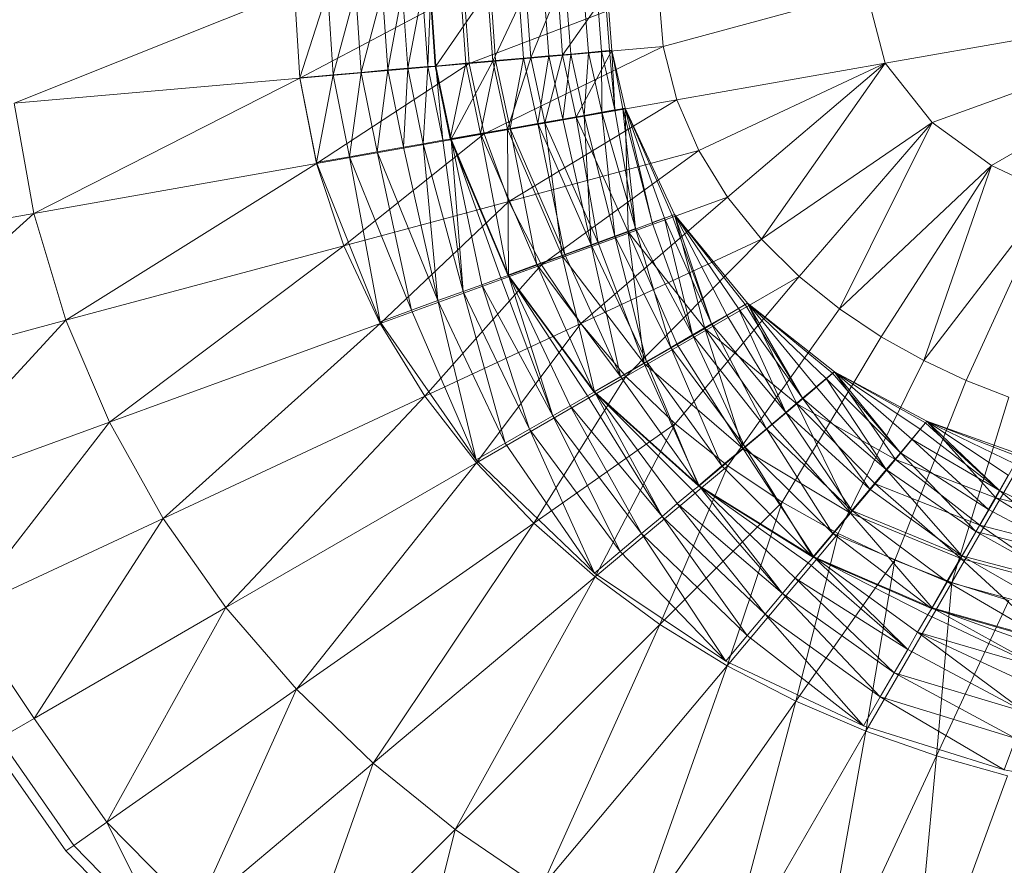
# Model space of a CAD drawing. Header units: metres. Extents: x 397.7 to 427.5, y 12.7 to 28.4.
# Tile 72 of 76: x 406.748 to 406.869, y 27.117 to 27.22. Entities that reach past the tile are written whole.
import ezdxf

# ---------------------------------------------------------------- set-up
doc = ezdxf.new("R2010")
doc.units = ezdxf.units.M
doc.layers.add('A-DETL-____-MBND', color=7, linetype='Continuous', lineweight=18)

# ---------------------------------------------------------------- blocks, each defined once
blk = doc.blocks.new('Family - Inodor P3-156660-06_TEL_P3')
at = {"layer": 'A-DETL-____-MBND', "color": 253, "true_color": 0xaaaaaa}
for p, q in [((0.09445, 0.19991), (0.06022, 0.18624)), ((0.09514, 0.1893), (0.09445, 0.19991)), ((0.09514, 0.18936), (0.09445, 0.19991)), ((0.09854, 0.19992), (0.09514, 0.18936)), ((0.09854, 0.19992), (0.09514, 0.18936)), ((0.1152, 0.19991), (0.09514, 0.1893)), ((0.09854, 0.19992), (0.09922, 0.18971)), ((0.09854, 0.19992), (0.09922, 0.18971)), ((0.10196, 0.19992), (0.09922, 0.18971)), ((0.10196, 0.19992), (0.09922, 0.18971)), ((0.10196, 0.19992), (0.10263, 0.19001)), ((0.10196, 0.19992), (0.10263, 0.19001)), ((0.10524, 0.19992), (0.10263, 0.19001)), ((0.10524, 0.19992), (0.10263, 0.19001)), ((0.10524, 0.19992), (0.10589, 0.1903)), ((0.10524, 0.19992), (0.10589, 0.1903)), ((0.10768, 0.19992), (0.10589, 0.1903)), ((0.10768, 0.19992), (0.10589, 0.1903)), ((0.10768, 0.19992), (0.10832, 0.19051)), ((0.10768, 0.19992), (0.10832, 0.19051)), ((0.11013, 0.19992), (0.10832, 0.19051)), ((0.11013, 0.19992), (0.10832, 0.19051)), ((0.11077, 0.19072), (0.11013, 0.19992)), ((0.11013, 0.19992), (0.11077, 0.19072)), ((0.11113, 0.19997), (0.11077, 0.19072)), ((0.11113, 0.19997), (0.11077, 0.19072)), ((0.11104, 0.19992), (0.11167, 0.19078)), ((0.11176, 0.19076), (0.11113, 0.19997)), ((0.11113, 0.19997), (0.11176, 0.19076)), ((0.11811, 0.19997), (0.11176, 0.19076)), ((0.11811, 0.19997), (0.11176, 0.19076)), ((0.11481, 0.19992), (0.11543, 0.19114)), ((0.11481, 0.19992), (0.11543, 0.19114)), ((0.11583, 0.19111), (0.1152, 0.19991)), ((0.13897, 0.19991), (0.11583, 0.19111)), ((0.11811, 0.19997), (0.11872, 0.19136)), ((0.11811, 0.19997), (0.11872, 0.19136)), ((0.11846, 0.19992), (0.11907, 0.19145)), ((0.11846, 0.19992), (0.11907, 0.19145)), ((0.12278, 0.19997), (0.11872, 0.19136)), ((0.12278, 0.19997), (0.11872, 0.19136)), ((0.1219, 0.19992), (0.12249, 0.19175)), ((0.1219, 0.19992), (0.12249, 0.19175)), ((0.12337, 0.19177), (0.12278, 0.19997)), ((0.12278, 0.19997), (0.12337, 0.19177)), ((0.12668, 0.19997), (0.12337, 0.19177)), ((0.12668, 0.19997), (0.12337, 0.19177)), ((0.125, 0.19991), (0.12558, 0.19201)), ((0.125, 0.19991), (0.12558, 0.19201)), ((0.12668, 0.19997), (0.12725, 0.19211)), ((0.12668, 0.19997), (0.12725, 0.19211)), ((0.12668, 0.19997), (0.12725, 0.19211)), ((0.13274, 0.19992), (0.12725, 0.19211)), ((0.13274, 0.19992), (0.12725, 0.19211)), ((0.12767, 0.19992), (0.12825, 0.19225)), ((0.12767, 0.19992), (0.12825, 0.19225)), ((0.12985, 0.19992), (0.13041, 0.19244)), ((0.12985, 0.19992), (0.13041, 0.19244)), ((0.13145, 0.19991), (0.132, 0.19258)), ((0.13145, 0.19991), (0.132, 0.19258)), ((0.13243, 0.19991), (0.13298, 0.19267)), ((0.13243, 0.19991), (0.13298, 0.19267)), ((0.13329, 0.1927), (0.13274, 0.19992)), ((0.13274, 0.19992), (0.13329, 0.1927)), ((0.13274, 0.19991), (0.13329, 0.1927)), ((0.13274, 0.19991), (0.13329, 0.1927)), ((0.13955, 0.19318), (0.13897, 0.19991)), ((0.16439, 0.19991), (0.13955, 0.19318)), ((0.16667, 0.19112), (0.16439, 0.19991)), ((0.21652, 0.19991), (0.16667, 0.19112)), ((0.21652, 0.19991), (0.17244, 0.18387)), ((0.21652, 0.19991), (0.17968, 0.17865)), ((0.13955, 0.19318), (0.11583, 0.19111)), ((0.13955, 0.19318), (0.11768, 0.18249)), ((0.13329, 0.1927), (0.12725, 0.19211)), ((0.13329, 0.1927), (0.12725, 0.19211)), ((0.13329, 0.1927), (0.12893, 0.18453)), ((0.13329, 0.1927), (0.12893, 0.18453)), ((0.132, 0.19258), (0.13298, 0.19267)), ((0.13298, 0.19267), (0.132, 0.19258)), ((0.13298, 0.19267), (0.13329, 0.1927)), ((0.13329, 0.1927), (0.13298, 0.19267)), ((0.13362, 0.18542), (0.13298, 0.19267)), ((0.13298, 0.19267), (0.13362, 0.18542)), ((0.13489, 0.18564), (0.13329, 0.1927)), ((0.13329, 0.1927), (0.13489, 0.18564)), ((0.13489, 0.18564), (0.13329, 0.1927)), ((0.13329, 0.1927), (0.13362, 0.18542)), ((0.13329, 0.1927), (0.13489, 0.18564)), ((0.13329, 0.1927), (0.1346, 0.18557)), ((0.13329, 0.1927), (0.1346, 0.18557)), ((0.13329, 0.1927), (0.13362, 0.18542)), ((0.14123, 0.18664), (0.13955, 0.19318)), ((0.11543, 0.19114), (0.11907, 0.19145)), ((0.11907, 0.19145), (0.11543, 0.19114)), ((0.11907, 0.19145), (0.11723, 0.18253)), ((0.11907, 0.19145), (0.11723, 0.18253)), ((0.12337, 0.19177), (0.11872, 0.19136)), ((0.12337, 0.19177), (0.11872, 0.19136)), ((0.11907, 0.19145), (0.12249, 0.19175)), ((0.12249, 0.19175), (0.11907, 0.19145)), ((0.12084, 0.18317), (0.11907, 0.19145)), ((0.11907, 0.19145), (0.12084, 0.18317)), ((0.12337, 0.19177), (0.1205, 0.18305)), ((0.12337, 0.19177), (0.1205, 0.18305)), ((0.12249, 0.19175), (0.12084, 0.18317)), ((0.12249, 0.19175), (0.12084, 0.18317)), ((0.12249, 0.19175), (0.12558, 0.19201)), ((0.12558, 0.19201), (0.12249, 0.19175)), ((0.12421, 0.18376), (0.12249, 0.19175)), ((0.12249, 0.19175), (0.12421, 0.18376)), ((0.12725, 0.19211), (0.12337, 0.19177)), ((0.12725, 0.19211), (0.12337, 0.19177)), ((0.1251, 0.18386), (0.12337, 0.19177)), ((0.12337, 0.19177), (0.1251, 0.18386)), ((0.12558, 0.19201), (0.12421, 0.18376)), ((0.12558, 0.19201), (0.12421, 0.18376)), ((0.12725, 0.19211), (0.1251, 0.18386)), ((0.12725, 0.19211), (0.1251, 0.18386)), ((0.12558, 0.19201), (0.12825, 0.19225)), ((0.12825, 0.19225), (0.12558, 0.19201)), ((0.12727, 0.1843), (0.12558, 0.19201)), ((0.12558, 0.19201), (0.12727, 0.1843)), ((0.12893, 0.18453), (0.12725, 0.19211)), ((0.12725, 0.19211), (0.12893, 0.18453)), ((0.12725, 0.19211), (0.12893, 0.18453)), ((0.12825, 0.19225), (0.12727, 0.1843)), ((0.12825, 0.19225), (0.12727, 0.1843)), ((0.12825, 0.19225), (0.13041, 0.19244)), ((0.13041, 0.19244), (0.12825, 0.19225)), ((0.12991, 0.18476), (0.12825, 0.19225)), ((0.12825, 0.19225), (0.12991, 0.18476)), ((0.13041, 0.19244), (0.12991, 0.18476)), ((0.13041, 0.19244), (0.12991, 0.18476)), ((0.13041, 0.19244), (0.132, 0.19258)), ((0.132, 0.19258), (0.13041, 0.19244)), ((0.13204, 0.18514), (0.13041, 0.19244)), ((0.13041, 0.19244), (0.13204, 0.18514)), ((0.13362, 0.18542), (0.132, 0.19258)), ((0.132, 0.19258), (0.13204, 0.18514)), ((0.132, 0.19258), (0.13362, 0.18542)), ((0.132, 0.19258), (0.13204, 0.18514)), ((0.11583, 0.19111), (0.09514, 0.1893)), ((0.11583, 0.19111), (0.09718, 0.17887)), ((0.10589, 0.1903), (0.10263, 0.19001)), ((0.10589, 0.1903), (0.10263, 0.19001)), ((0.10589, 0.1903), (0.10458, 0.1803)), ((0.10589, 0.1903), (0.10458, 0.1803)), ((0.10832, 0.19051), (0.10589, 0.1903)), ((0.10832, 0.19051), (0.10589, 0.1903)), ((0.10781, 0.18087), (0.10589, 0.1903)), ((0.10589, 0.1903), (0.10781, 0.18087)), ((0.10832, 0.19051), (0.10781, 0.18087)), ((0.10832, 0.19051), (0.10781, 0.18087)), ((0.11077, 0.19072), (0.10832, 0.19051)), ((0.11077, 0.19072), (0.10832, 0.19051)), ((0.11021, 0.18129), (0.10832, 0.19051)), ((0.10832, 0.19051), (0.11021, 0.18129)), ((0.11077, 0.19072), (0.11021, 0.18129)), ((0.11077, 0.19072), (0.11021, 0.18129)), ((0.11176, 0.19076), (0.11077, 0.19072)), ((0.11176, 0.19076), (0.11077, 0.19072)), ((0.11263, 0.18171), (0.11077, 0.19072)), ((0.11077, 0.19072), (0.11263, 0.18171)), ((0.11167, 0.19078), (0.11543, 0.19114)), ((0.11543, 0.19114), (0.11167, 0.19078)), ((0.11352, 0.18188), (0.11167, 0.19078)), ((0.11872, 0.19136), (0.11176, 0.19076)), ((0.11872, 0.19136), (0.11176, 0.19076)), ((0.11362, 0.18184), (0.11176, 0.19076)), ((0.11176, 0.19076), (0.11263, 0.18171)), ((0.11176, 0.19076), (0.11362, 0.18184)), ((0.11176, 0.19076), (0.11263, 0.18171)), ((0.11543, 0.19114), (0.11352, 0.18188)), ((0.11543, 0.19114), (0.11352, 0.18188)), ((0.11872, 0.19136), (0.11362, 0.18184)), ((0.11872, 0.19136), (0.11362, 0.18184)), ((0.11723, 0.18253), (0.11543, 0.19114)), ((0.11543, 0.19114), (0.11723, 0.18253)), ((0.11768, 0.18249), (0.11583, 0.19111)), ((0.1205, 0.18305), (0.11872, 0.19136)), ((0.11872, 0.19136), (0.1205, 0.18305)), ((0.16667, 0.19112), (0.14123, 0.18664)), ((0.16667, 0.19112), (0.1439, 0.18046)), ((0.16667, 0.19112), (0.1474, 0.17476)), ((0.15155, 0.16962), (0.16667, 0.19112)), ((0.17244, 0.18387), (0.16667, 0.19112)), ((0.09514, 0.1893), (0.06022, 0.18624)), ((0.09514, 0.1893), (0.06262, 0.17278)), ((0.09922, 0.18971), (0.09514, 0.18936)), ((0.09922, 0.18971), (0.09514, 0.18936)), ((0.09718, 0.179), (0.09514, 0.18936)), ((0.09718, 0.17887), (0.09514, 0.1893)), ((0.09922, 0.18971), (0.09718, 0.179)), ((0.09922, 0.18971), (0.09718, 0.179)), ((0.10263, 0.19001), (0.09922, 0.18971)), ((0.10263, 0.19001), (0.09922, 0.18971)), ((0.10122, 0.1797), (0.09922, 0.18971)), ((0.09922, 0.18971), (0.10122, 0.1797)), ((0.10263, 0.19001), (0.10122, 0.1797)), ((0.10263, 0.19001), (0.10122, 0.1797)), ((0.10458, 0.1803), (0.10263, 0.19001)), ((0.10263, 0.19001), (0.10458, 0.1803)), ((0.14123, 0.18664), (0.11768, 0.18249)), ((0.14123, 0.18664), (0.12067, 0.17423)), ((0.1439, 0.18046), (0.14123, 0.18664)), ((0.06262, 0.17278), (0.06022, 0.18624)), ((0.13489, 0.18564), (0.12893, 0.18453)), ((0.13489, 0.18564), (0.12893, 0.18453)), ((0.13362, 0.18542), (0.13204, 0.18514)), ((0.13362, 0.18542), (0.13204, 0.18514)), ((0.1346, 0.18557), (0.13362, 0.18542)), ((0.1346, 0.18557), (0.13362, 0.18542)), ((0.13617, 0.17092), (0.13362, 0.18542)), ((0.13362, 0.18542), (0.13617, 0.17092)), ((0.13489, 0.18564), (0.1346, 0.18557)), ((0.13489, 0.18564), (0.1346, 0.18557)), ((0.13822, 0.17166), (0.1346, 0.18557)), ((0.1346, 0.18557), (0.13617, 0.17092)), ((0.1346, 0.18557), (0.13822, 0.17166)), ((0.1346, 0.18557), (0.13617, 0.17092)), ((0.14094, 0.17265), (0.13489, 0.18564)), ((0.13489, 0.18564), (0.13526, 0.17052)), ((0.13489, 0.18564), (0.14094, 0.17265)), ((0.13489, 0.18564), (0.13526, 0.17052)), ((0.14094, 0.17265), (0.13489, 0.18564)), ((0.13489, 0.18564), (0.13822, 0.17166)), ((0.13489, 0.18564), (0.14094, 0.17265)), ((0.13489, 0.18564), (0.14064, 0.17254)), ((0.13489, 0.18564), (0.14064, 0.17254)), ((0.13489, 0.18564), (0.13972, 0.17221)), ((0.13489, 0.18564), (0.13972, 0.17221)), ((0.13489, 0.18564), (0.13822, 0.17166)), ((0.12727, 0.1843), (0.12421, 0.18376)), ((0.12727, 0.1843), (0.12421, 0.18376)), ((0.12893, 0.18453), (0.1251, 0.18386)), ((0.12893, 0.18453), (0.1251, 0.18386)), ((0.12991, 0.18476), (0.12727, 0.1843)), ((0.12991, 0.18476), (0.12727, 0.1843)), ((0.13075, 0.16894), (0.12727, 0.1843)), ((0.12727, 0.1843), (0.13075, 0.16894)), ((0.13526, 0.17052), (0.12893, 0.18453)), ((0.12893, 0.18453), (0.13526, 0.17052)), ((0.12893, 0.18453), (0.1316, 0.16919)), ((0.12893, 0.18453), (0.13526, 0.17052)), ((0.12893, 0.18453), (0.1316, 0.16919)), ((0.13204, 0.18514), (0.12991, 0.18476)), ((0.13204, 0.18514), (0.12991, 0.18476)), ((0.13366, 0.17), (0.12991, 0.18476)), ((0.12991, 0.18476), (0.13075, 0.16894)), ((0.12991, 0.18476), (0.13366, 0.17)), ((0.12991, 0.18476), (0.13075, 0.16894)), ((0.13617, 0.17092), (0.13204, 0.18514)), ((0.13204, 0.18514), (0.13366, 0.17)), ((0.13204, 0.18514), (0.13617, 0.17092)), ((0.13204, 0.18514), (0.13366, 0.17)), ((0.1205, 0.18305), (0.11362, 0.18184)), ((0.1205, 0.18305), (0.11362, 0.18184)), ((0.12084, 0.18317), (0.11723, 0.18253)), ((0.12084, 0.18317), (0.11723, 0.18253)), ((0.1251, 0.18386), (0.1205, 0.18305)), ((0.1251, 0.18386), (0.1205, 0.18305)), ((0.12721, 0.16759), (0.1205, 0.18305)), ((0.1205, 0.18305), (0.12065, 0.1652)), ((0.1205, 0.18305), (0.12721, 0.16759)), ((0.1205, 0.18305), (0.12065, 0.1652)), ((0.12421, 0.18376), (0.12084, 0.18317)), ((0.12421, 0.18376), (0.12084, 0.18317)), ((0.12752, 0.16777), (0.12084, 0.18317)), ((0.12084, 0.18317), (0.12409, 0.16652)), ((0.12084, 0.18317), (0.12752, 0.16777)), ((0.12084, 0.18317), (0.12409, 0.16652)), ((0.13075, 0.16894), (0.12421, 0.18376)), ((0.12421, 0.18376), (0.12752, 0.16777)), ((0.12421, 0.18376), (0.13075, 0.16894)), ((0.12421, 0.18376), (0.12752, 0.16777)), ((0.1316, 0.16919), (0.1251, 0.18386)), ((0.1251, 0.18386), (0.12721, 0.16759)), ((0.1251, 0.18386), (0.1316, 0.16919)), ((0.1251, 0.18386), (0.12721, 0.16759)), ((0.17244, 0.18387), (0.15155, 0.16962)), ((0.17244, 0.18387), (0.15617, 0.16507)), ((0.1611, 0.16111), (0.17244, 0.18387)), ((0.17968, 0.17865), (0.17244, 0.18387)), ((0.11768, 0.18249), (0.09718, 0.17887)), ((0.11768, 0.18249), (0.1005, 0.16883)), ((0.11362, 0.18184), (0.11263, 0.18171)), ((0.11362, 0.18184), (0.11263, 0.18171)), ((0.11723, 0.18253), (0.11352, 0.18188)), ((0.11723, 0.18253), (0.11352, 0.18188)), ((0.12054, 0.16523), (0.11352, 0.18188)), ((0.12065, 0.1652), (0.11362, 0.18184)), ((0.11362, 0.18184), (0.1151, 0.16324)), ((0.11362, 0.18184), (0.12065, 0.1652)), ((0.11362, 0.18184), (0.11969, 0.16491)), ((0.11362, 0.18184), (0.11969, 0.16491)), ((0.11362, 0.18184), (0.11739, 0.16407)), ((0.11362, 0.18184), (0.11739, 0.16407)), ((0.11362, 0.18184), (0.1151, 0.16324)), ((0.12409, 0.16652), (0.11723, 0.18253)), ((0.11723, 0.18253), (0.12054, 0.16523)), ((0.11723, 0.18253), (0.12409, 0.16652)), ((0.11723, 0.18253), (0.12054, 0.16523)), ((0.12067, 0.17423), (0.11768, 0.18249)), ((0.10781, 0.18087), (0.10458, 0.1803)), ((0.10781, 0.18087), (0.10458, 0.1803)), ((0.11021, 0.18129), (0.10781, 0.18087)), ((0.11021, 0.18129), (0.10781, 0.18087)), ((0.11202, 0.16212), (0.10781, 0.18087)), ((0.10781, 0.18087), (0.11202, 0.16212)), ((0.11263, 0.18171), (0.11021, 0.18129)), ((0.11263, 0.18171), (0.11021, 0.18129)), ((0.1151, 0.16324), (0.11021, 0.18129)), ((0.11021, 0.18129), (0.11202, 0.16212)), ((0.11021, 0.18129), (0.1151, 0.16324)), ((0.11021, 0.18129), (0.11202, 0.16212)), ((0.1151, 0.16324), (0.11263, 0.18171)), ((0.11263, 0.18171), (0.1151, 0.16324)), ((0.10122, 0.1797), (0.09718, 0.179)), ((0.10122, 0.1797), (0.09718, 0.179)), ((0.10458, 0.1803), (0.10122, 0.1797)), ((0.10458, 0.1803), (0.10122, 0.1797)), ((0.1088, 0.16095), (0.10122, 0.1797)), ((0.10122, 0.1797), (0.10495, 0.15955)), ((0.10122, 0.1797), (0.1088, 0.16095)), ((0.10122, 0.1797), (0.10495, 0.15955)), ((0.11202, 0.16212), (0.10458, 0.1803)), ((0.10458, 0.1803), (0.1088, 0.16095)), ((0.10458, 0.1803), (0.11202, 0.16212)), ((0.10458, 0.1803), (0.1088, 0.16095)), ((0.1439, 0.18046), (0.12067, 0.17423)), ((0.12466, 0.16648), (0.1439, 0.18046)), ((0.1474, 0.17476), (0.1439, 0.18046)), ((0.09718, 0.17887), (0.06262, 0.17278)), ((0.09718, 0.17887), (0.06653, 0.15973)), ((0.10495, 0.15955), (0.09718, 0.179)), ((0.1005, 0.16883), (0.09718, 0.17887)), ((0.17968, 0.17865), (0.1611, 0.16111)), ((0.17968, 0.17865), (0.16621, 0.1577)), ((0.1714, 0.1548), (0.17968, 0.17865)), ((0.18699, 0.17514), (0.17968, 0.17865)), ((0.1474, 0.17476), (0.12466, 0.16648)), ((0.12949, 0.15933), (0.1474, 0.17476)), ((0.15155, 0.16962), (0.1474, 0.17476)), ((0.18699, 0.17514), (0.1714, 0.1548)), ((0.18699, 0.17514), (0.17661, 0.15235)), ((0.12067, 0.17423), (0.1005, 0.16883)), ((0.12067, 0.17423), (0.10496, 0.15931)), ((0.12466, 0.16648), (0.12067, 0.17423)), ((0.06262, 0.17278), (0.03611, 0.1681)), ((0.06262, 0.17278), (0.0405, 0.15275)), ((0.06653, 0.15973), (0.06262, 0.17278)), ((0.14094, 0.17265), (0.13526, 0.17052)), ((0.14094, 0.17265), (0.13526, 0.17052)), ((0.13972, 0.17221), (0.13822, 0.17166)), ((0.13972, 0.17221), (0.13822, 0.17166)), ((0.14064, 0.17254), (0.13972, 0.17221)), ((0.14064, 0.17254), (0.13972, 0.17221)), ((0.14547, 0.15928), (0.13972, 0.17221)), ((0.13972, 0.17221), (0.14315, 0.15794)), ((0.13972, 0.17221), (0.14547, 0.15928)), ((0.13972, 0.17221), (0.14315, 0.15794)), ((0.14094, 0.17265), (0.14064, 0.17254)), ((0.14094, 0.17265), (0.14064, 0.17254)), ((0.14547, 0.15928), (0.14064, 0.17254)), ((0.14064, 0.17254), (0.14547, 0.15928)), ((0.14986, 0.16181), (0.14094, 0.17265)), ((0.14094, 0.17265), (0.14464, 0.15873)), ((0.14094, 0.17265), (0.14986, 0.16181)), ((0.14094, 0.17265), (0.14464, 0.15873)), ((0.14986, 0.16181), (0.14094, 0.17265)), ((0.14094, 0.17265), (0.14547, 0.15928)), ((0.14094, 0.17265), (0.14986, 0.16181)), ((0.14094, 0.17265), (0.14959, 0.16165)), ((0.14094, 0.17265), (0.14959, 0.16165)), ((0.14094, 0.17265), (0.14874, 0.16116)), ((0.14094, 0.17265), (0.14874, 0.16116)), ((0.14094, 0.17265), (0.14735, 0.16036)), ((0.14094, 0.17265), (0.14735, 0.16036)), ((0.14094, 0.17265), (0.14547, 0.15928)), ((0.13822, 0.17166), (0.14315, 0.15794)), ((0.14315, 0.15794), (0.13822, 0.17166)), ((0.13366, 0.17), (0.13075, 0.16894)), ((0.13366, 0.17), (0.13075, 0.16894)), ((0.13526, 0.17052), (0.1316, 0.16919)), ((0.13526, 0.17052), (0.1316, 0.16919)), ((0.13617, 0.17092), (0.13366, 0.17)), ((0.13617, 0.17092), (0.13366, 0.17)), ((0.14047, 0.15639), (0.13366, 0.17)), ((0.13366, 0.17), (0.1375, 0.15467)), ((0.13366, 0.17), (0.14047, 0.15639)), ((0.13366, 0.17), (0.1375, 0.15467)), ((0.14464, 0.15873), (0.13526, 0.17052)), ((0.13526, 0.17052), (0.14464, 0.15873)), ((0.13526, 0.17052), (0.13722, 0.15445)), ((0.13526, 0.17052), (0.14464, 0.15873)), ((0.13526, 0.17052), (0.14126, 0.15678)), ((0.13526, 0.17052), (0.14126, 0.15678)), ((0.13526, 0.17052), (0.13722, 0.15445)), ((0.13617, 0.17092), (0.14315, 0.15794)), ((0.13617, 0.17092), (0.14047, 0.15639)), ((0.13617, 0.17092), (0.14315, 0.15794)), ((0.13617, 0.17092), (0.14047, 0.15639)), ((0.1005, 0.16883), (0.06653, 0.15973)), ((0.1005, 0.16883), (0.07185, 0.14726)), ((0.10496, 0.15931), (0.1005, 0.16883)), ((0.1316, 0.16919), (0.12721, 0.16759)), ((0.1316, 0.16919), (0.12721, 0.16759)), ((0.13075, 0.16894), (0.12752, 0.16777)), ((0.13075, 0.16894), (0.12752, 0.16777)), ((0.15155, 0.16962), (0.12949, 0.15933)), ((0.1375, 0.15467), (0.13075, 0.16894)), ((0.13075, 0.16894), (0.13433, 0.15285)), ((0.13075, 0.16894), (0.1375, 0.15467)), ((0.13075, 0.16894), (0.13433, 0.15285)), ((0.13722, 0.15445), (0.1316, 0.16919)), ((0.1316, 0.16919), (0.13722, 0.15445)), ((0.135, 0.15285), (0.15155, 0.16962)), ((0.15617, 0.16507), (0.15155, 0.16962)), ((0.12721, 0.16759), (0.12065, 0.1652)), ((0.12721, 0.16759), (0.12065, 0.1652)), ((0.12752, 0.16777), (0.12409, 0.16652)), ((0.12752, 0.16777), (0.12409, 0.16652)), ((0.13722, 0.15445), (0.12721, 0.16759)), ((0.12721, 0.16759), (0.13117, 0.15096)), ((0.12721, 0.16759), (0.13722, 0.15445)), ((0.12721, 0.16759), (0.13117, 0.15096)), ((0.13433, 0.15285), (0.12752, 0.16777)), ((0.12752, 0.16777), (0.13433, 0.15285)), ((0.12466, 0.16648), (0.10496, 0.15931)), ((0.11043, 0.15045), (0.12466, 0.16648)), ((0.12409, 0.16652), (0.12054, 0.16523)), ((0.12409, 0.16652), (0.12054, 0.16523)), ((0.13433, 0.15285), (0.12409, 0.16652)), ((0.12409, 0.16652), (0.13106, 0.15096)), ((0.12409, 0.16652), (0.13433, 0.15285)), ((0.12409, 0.16652), (0.13106, 0.15096)), ((0.12949, 0.15933), (0.12466, 0.16648)), ((0.11969, 0.16491), (0.11739, 0.16407)), ((0.11969, 0.16491), (0.11739, 0.16407)), ((0.12065, 0.1652), (0.11969, 0.16491)), ((0.12065, 0.1652), (0.11969, 0.16491)), ((0.12605, 0.14806), (0.11969, 0.16491)), ((0.11969, 0.16491), (0.12605, 0.14806)), ((0.13106, 0.15096), (0.12054, 0.16523)), ((0.13117, 0.15096), (0.12065, 0.1652)), ((0.12065, 0.1652), (0.12605, 0.14806)), ((0.12065, 0.1652), (0.13117, 0.15096)), ((0.12065, 0.1652), (0.13028, 0.1505)), ((0.12065, 0.1652), (0.13028, 0.1505)), ((0.12065, 0.1652), (0.12816, 0.14928)), ((0.12065, 0.1652), (0.12816, 0.14928)), ((0.12065, 0.1652), (0.12605, 0.14806)), ((0.15617, 0.16507), (0.135, 0.15285)), ((0.14103, 0.14706), (0.15617, 0.16507)), ((0.1611, 0.16111), (0.15617, 0.16507)), ((0.11739, 0.16407), (0.1151, 0.16324)), ((0.11739, 0.16407), (0.1151, 0.16324)), ((0.12605, 0.14806), (0.11739, 0.16407)), ((0.11739, 0.16407), (0.12321, 0.14642)), ((0.11739, 0.16407), (0.12605, 0.14806)), ((0.11739, 0.16407), (0.12321, 0.14642)), ((0.1151, 0.16324), (0.11202, 0.16212)), ((0.1151, 0.16324), (0.11202, 0.16212)), ((0.12321, 0.14642), (0.1151, 0.16324)), ((0.1151, 0.16324), (0.12024, 0.14471)), ((0.1151, 0.16324), (0.12321, 0.14642)), ((0.1151, 0.16324), (0.12024, 0.14471)), ((0.11202, 0.16212), (0.1088, 0.16095)), ((0.11202, 0.16212), (0.1088, 0.16095)), ((0.12024, 0.14471), (0.11202, 0.16212)), ((0.11202, 0.16212), (0.11669, 0.14267)), ((0.11202, 0.16212), (0.12024, 0.14471)), ((0.11202, 0.16212), (0.11669, 0.14267)), ((0.14986, 0.16181), (0.14464, 0.15873)), ((0.14986, 0.16181), (0.14464, 0.15873)), ((0.14959, 0.16165), (0.14874, 0.16116)), ((0.14959, 0.16165), (0.14874, 0.16116)), ((0.14986, 0.16181), (0.14959, 0.16165)), ((0.14986, 0.16181), (0.14959, 0.16165)), ((0.1566, 0.15019), (0.14959, 0.16165)), ((0.14959, 0.16165), (0.1566, 0.15019)), ((0.16048, 0.15344), (0.14986, 0.16181)), ((0.14986, 0.16181), (0.15587, 0.1495)), ((0.14986, 0.16181), (0.16048, 0.15344)), ((0.14986, 0.16181), (0.15587, 0.1495)), ((0.16048, 0.15344), (0.14986, 0.16181)), ((0.14986, 0.16181), (0.1566, 0.15019)), ((0.14986, 0.16181), (0.16048, 0.15344)), ((0.14986, 0.16181), (0.16024, 0.15324)), ((0.14986, 0.16181), (0.16024, 0.15324)), ((0.14986, 0.16181), (0.15949, 0.15261)), ((0.14986, 0.16181), (0.15949, 0.15261)), ((0.14986, 0.16181), (0.15826, 0.15158)), ((0.14986, 0.16181), (0.15826, 0.15158)), ((0.14986, 0.16181), (0.1566, 0.15019)), ((0.1088, 0.16095), (0.10495, 0.15955)), ((0.1088, 0.16095), (0.10495, 0.15955)), ((0.11669, 0.14267), (0.1088, 0.16095)), ((0.1088, 0.16095), (0.11669, 0.14267)), ((0.14735, 0.16036), (0.14547, 0.15928)), ((0.14735, 0.16036), (0.14547, 0.15928)), ((0.14874, 0.16116), (0.14735, 0.16036)), ((0.14874, 0.16116), (0.14735, 0.16036)), ((0.15455, 0.14847), (0.14735, 0.16036)), ((0.14735, 0.16036), (0.15455, 0.14847)), ((0.14744, 0.14195), (0.1611, 0.16111)), ((0.1566, 0.15019), (0.14874, 0.16116)), ((0.14874, 0.16116), (0.15455, 0.14847)), ((0.14874, 0.16116), (0.1566, 0.15019)), ((0.14874, 0.16116), (0.15455, 0.14847)), ((0.16621, 0.1577), (0.1611, 0.16111)), ((0.06653, 0.15973), (0.0405, 0.15275)), ((0.06653, 0.15973), (0.04648, 0.13803)), ((0.07185, 0.14726), (0.06653, 0.15973)), ((0.10496, 0.15931), (0.07185, 0.14726)), ((0.07843, 0.13552), (0.10496, 0.15931)), ((0.11669, 0.14267), (0.10495, 0.15955)), ((0.11043, 0.15045), (0.10496, 0.15931)), ((0.12949, 0.15933), (0.11043, 0.15045)), ((0.11674, 0.14231), (0.12949, 0.15933)), ((0.135, 0.15285), (0.12949, 0.15933)), ((0.14547, 0.15928), (0.14315, 0.15794)), ((0.14547, 0.15928), (0.14315, 0.15794)), ((0.15455, 0.14847), (0.14547, 0.15928)), ((0.14547, 0.15928), (0.15217, 0.14647)), ((0.14547, 0.15928), (0.15455, 0.14847)), ((0.14547, 0.15928), (0.15217, 0.14647)), ((0.14315, 0.15794), (0.14047, 0.15639)), ((0.14315, 0.15794), (0.14047, 0.15639)), ((0.14464, 0.15873), (0.14126, 0.15678)), ((0.14464, 0.15873), (0.14126, 0.15678)), ((0.15217, 0.14647), (0.14315, 0.15794)), ((0.14315, 0.15794), (0.14954, 0.14427)), ((0.14315, 0.15794), (0.15217, 0.14647)), ((0.14315, 0.15794), (0.14954, 0.14427)), ((0.15587, 0.1495), (0.14464, 0.15873)), ((0.15587, 0.1495), (0.14464, 0.15873)), ((0.14464, 0.15873), (0.14931, 0.144)), ((0.14464, 0.15873), (0.15587, 0.1495)), ((0.14464, 0.15873), (0.15289, 0.147)), ((0.14464, 0.15873), (0.15289, 0.147)), ((0.14464, 0.15873), (0.14931, 0.144)), ((0.1541, 0.1375), (0.16621, 0.1577)), ((0.1714, 0.1548), (0.16621, 0.1577)), ((0.14126, 0.15678), (0.13722, 0.15445)), ((0.14126, 0.15678), (0.13722, 0.15445)), ((0.14931, 0.144), (0.14126, 0.15678)), ((0.14126, 0.15678), (0.14931, 0.144)), ((0.14047, 0.15639), (0.1375, 0.15467)), ((0.14047, 0.15639), (0.1375, 0.15467)), ((0.14954, 0.14427), (0.14047, 0.15639)), ((0.14047, 0.15639), (0.14674, 0.14192)), ((0.14047, 0.15639), (0.14954, 0.14427)), ((0.14047, 0.15639), (0.14674, 0.14192)), ((0.13722, 0.15445), (0.13117, 0.15096)), ((0.13722, 0.15445), (0.13117, 0.15096)), ((0.1375, 0.15467), (0.13433, 0.15285)), ((0.1375, 0.15467), (0.13433, 0.15285)), ((0.14931, 0.144), (0.13722, 0.15445)), ((0.13722, 0.15445), (0.14396, 0.13951)), ((0.13722, 0.15445), (0.14931, 0.144)), ((0.13722, 0.15445), (0.14396, 0.13951)), ((0.14674, 0.14192), (0.1375, 0.15467)), ((0.1375, 0.15467), (0.14385, 0.13949)), ((0.1375, 0.15467), (0.14674, 0.14192)), ((0.1375, 0.15467), (0.14385, 0.13949)), ((0.16093, 0.13366), (0.1714, 0.1548)), ((0.17661, 0.15235), (0.1714, 0.1548)), ((0.16048, 0.15344), (0.15587, 0.1495)), ((0.16048, 0.15344), (0.15587, 0.1495)), ((0.16024, 0.15324), (0.15949, 0.15261)), ((0.16024, 0.15324), (0.15949, 0.15261)), ((0.16048, 0.15344), (0.16024, 0.15324)), ((0.16048, 0.15344), (0.16024, 0.15324)), ((0.16855, 0.14353), (0.16024, 0.15324)), ((0.16024, 0.15324), (0.16855, 0.14353)), ((0.1718, 0.14741), (0.16048, 0.15344)), ((0.16048, 0.15344), (0.16795, 0.14272)), ((0.16048, 0.15344), (0.1718, 0.14741)), ((0.16048, 0.15344), (0.16795, 0.14272)), ((0.16048, 0.15344), (0.1718, 0.14741)), ((0.16048, 0.15344), (0.16855, 0.14353)), ((0.16048, 0.15344), (0.1718, 0.14741)), ((0.16048, 0.15344), (0.1716, 0.14717)), ((0.16048, 0.15344), (0.1716, 0.14717)), ((0.16048, 0.15344), (0.17097, 0.14641)), ((0.16048, 0.15344), (0.17097, 0.14641)), ((0.16048, 0.15344), (0.16994, 0.14519)), ((0.16048, 0.15344), (0.16994, 0.14519)), ((0.16048, 0.15344), (0.16855, 0.14353)), ((0.135, 0.15285), (0.11674, 0.14231)), ((0.12373, 0.13494), (0.135, 0.15285)), ((0.13433, 0.15285), (0.13106, 0.15096)), ((0.13433, 0.15285), (0.13106, 0.15096)), ((0.14385, 0.13949), (0.13433, 0.15285)), ((0.13433, 0.15285), (0.14385, 0.13949)), ((0.14103, 0.14706), (0.135, 0.15285)), ((0.15949, 0.15261), (0.15826, 0.15158)), ((0.15949, 0.15261), (0.15826, 0.15158)), ((0.16855, 0.14353), (0.15949, 0.15261)), ((0.15949, 0.15261), (0.16682, 0.14147)), ((0.15949, 0.15261), (0.16855, 0.14353)), ((0.15949, 0.15261), (0.16682, 0.14147)), ((0.16785, 0.13041), (0.17661, 0.15235)), ((0.18179, 0.15031), (0.17661, 0.15235)), ((0.13028, 0.1505), (0.12816, 0.14928)), ((0.13028, 0.1505), (0.12816, 0.14928)), ((0.13117, 0.15096), (0.13028, 0.1505)), ((0.13117, 0.15096), (0.13028, 0.1505)), ((0.13941, 0.13576), (0.13028, 0.1505)), ((0.13028, 0.1505), (0.13941, 0.13576)), ((0.14385, 0.13949), (0.13106, 0.15096)), ((0.14396, 0.13951), (0.13117, 0.15096)), ((0.13117, 0.15096), (0.13941, 0.13576)), ((0.13117, 0.15096), (0.14396, 0.13951)), ((0.13117, 0.15096), (0.14316, 0.13891)), ((0.13117, 0.15096), (0.14316, 0.13891)), ((0.13117, 0.15096), (0.14128, 0.13733)), ((0.13117, 0.15096), (0.14128, 0.13733)), ((0.13117, 0.15096), (0.13941, 0.13576)), ((0.15826, 0.15158), (0.1566, 0.15019)), ((0.15826, 0.15158), (0.1566, 0.15019)), ((0.16682, 0.14147), (0.15826, 0.15158)), ((0.15826, 0.15158), (0.16682, 0.14147)), ((0.11043, 0.15045), (0.07843, 0.13552)), ((0.0861, 0.12462), (0.11043, 0.15045)), ((0.11674, 0.14231), (0.11043, 0.15045)), ((0.12816, 0.14928), (0.12605, 0.14806)), ((0.12816, 0.14928), (0.12605, 0.14806)), ((0.13941, 0.13576), (0.12816, 0.14928)), ((0.12816, 0.14928), (0.1369, 0.13366)), ((0.12816, 0.14928), (0.13941, 0.13576)), ((0.12816, 0.14928), (0.1369, 0.13366)), ((0.15587, 0.1495), (0.15289, 0.147)), ((0.15587, 0.1495), (0.15289, 0.147)), ((0.1566, 0.15019), (0.15455, 0.14847)), ((0.1566, 0.15019), (0.15455, 0.14847)), ((0.16795, 0.14272), (0.15587, 0.1495)), ((0.15587, 0.1495), (0.16795, 0.14272)), ((0.15587, 0.1495), (0.16244, 0.13616)), ((0.15587, 0.1495), (0.16795, 0.14272)), ((0.15587, 0.1495), (0.16545, 0.13974)), ((0.15587, 0.1495), (0.16545, 0.13974)), ((0.15587, 0.1495), (0.16244, 0.13616)), ((0.16682, 0.14147), (0.1566, 0.15019)), ((0.1566, 0.15019), (0.16483, 0.1391)), ((0.1566, 0.15019), (0.16682, 0.14147)), ((0.1566, 0.15019), (0.16483, 0.1391)), ((0.17482, 0.12769), (0.18179, 0.15031)), ((0.12605, 0.14806), (0.12321, 0.14642)), ((0.12605, 0.14806), (0.12321, 0.14642)), ((0.1369, 0.13366), (0.12605, 0.14806)), ((0.12605, 0.14806), (0.13428, 0.13146)), ((0.12605, 0.14806), (0.1369, 0.13366)), ((0.12605, 0.14806), (0.13428, 0.13146)), ((0.15455, 0.14847), (0.15217, 0.14647)), ((0.15455, 0.14847), (0.15217, 0.14647)), ((0.16483, 0.1391), (0.15455, 0.14847)), ((0.15455, 0.14847), (0.16263, 0.13647)), ((0.15455, 0.14847), (0.16483, 0.1391)), ((0.15455, 0.14847), (0.16263, 0.13647)), ((0.18692, 0.14864), (0.17482, 0.12769)), ((0.07185, 0.14726), (0.04648, 0.13803)), ((0.07185, 0.14726), (0.05392, 0.12409)), ((0.07843, 0.13552), (0.07185, 0.14726)), ((0.14103, 0.14706), (0.12373, 0.13494)), ((0.13124, 0.12836), (0.14103, 0.14706)), ((0.14744, 0.14195), (0.14103, 0.14706)), ((0.15289, 0.147), (0.14931, 0.144)), ((0.15289, 0.147), (0.14931, 0.144)), ((0.16244, 0.13616), (0.15289, 0.147)), ((0.15289, 0.147), (0.16244, 0.13616)), ((0.1718, 0.14741), (0.16795, 0.14272)), ((0.1718, 0.14741), (0.16795, 0.14272)), ((0.1716, 0.14717), (0.17097, 0.14641)), ((0.1716, 0.14717), (0.17097, 0.14641)), ((0.1718, 0.14741), (0.1716, 0.14717)), ((0.1718, 0.14741), (0.1716, 0.14717)), ((0.18066, 0.13893), (0.1716, 0.14717)), ((0.1716, 0.14717), (0.18066, 0.13893)), ((0.18319, 0.14332), (0.1718, 0.14741)), ((0.1718, 0.14741), (0.18319, 0.14332)), ((0.1718, 0.14741), (0.18021, 0.13804)), ((0.1718, 0.14741), (0.18021, 0.13804)), ((0.1718, 0.14741), (0.18319, 0.14332)), ((0.1718, 0.14741), (0.18066, 0.13893)), ((0.1718, 0.14741), (0.18319, 0.14332)), ((0.1718, 0.14741), (0.18303, 0.14305)), ((0.1718, 0.14741), (0.18303, 0.14305)), ((0.1718, 0.14741), (0.18254, 0.1422)), ((0.1718, 0.14741), (0.18254, 0.1422)), ((0.1718, 0.14741), (0.18174, 0.14081)), ((0.1718, 0.14741), (0.18174, 0.14081)), ((0.1718, 0.14741), (0.18066, 0.13893)), ((0.12321, 0.14642), (0.12024, 0.14471)), ((0.12321, 0.14642), (0.12024, 0.14471)), ((0.13428, 0.13146), (0.12321, 0.14642)), ((0.12321, 0.14642), (0.13114, 0.12883)), ((0.12321, 0.14642), (0.13428, 0.13146)), ((0.12321, 0.14642), (0.13114, 0.12883)), ((0.15217, 0.14647), (0.14954, 0.14427)), ((0.15217, 0.14647), (0.14954, 0.14427)), ((0.16263, 0.13647), (0.15217, 0.14647)), ((0.15217, 0.14647), (0.16028, 0.13367)), ((0.15217, 0.14647), (0.16263, 0.13647)), ((0.15217, 0.14647), (0.16028, 0.13367)), ((0.17097, 0.14641), (0.16994, 0.14519)), ((0.17097, 0.14641), (0.16994, 0.14519)), ((0.18066, 0.13893), (0.17097, 0.14641)), ((0.17097, 0.14641), (0.18066, 0.13893)), ((0.12024, 0.14471), (0.11669, 0.14267)), ((0.12024, 0.14471), (0.11669, 0.14267)), ((0.13114, 0.12883), (0.12024, 0.14471)), ((0.12024, 0.14471), (0.13114, 0.12883)), ((0.16994, 0.14519), (0.16855, 0.14353)), ((0.16994, 0.14519), (0.16855, 0.14353)), ((0.18066, 0.13893), (0.16994, 0.14519)), ((0.16994, 0.14519), (0.17932, 0.13662)), ((0.16994, 0.14519), (0.18066, 0.13893)), ((0.16994, 0.14519), (0.17932, 0.13662)), ((0.14931, 0.144), (0.14396, 0.13951)), ((0.14931, 0.144), (0.14396, 0.13951)), ((0.14954, 0.14427), (0.14674, 0.14192)), ((0.14954, 0.14427), (0.14674, 0.14192)), ((0.16244, 0.13616), (0.14931, 0.144)), ((0.14931, 0.144), (0.15796, 0.13081)), ((0.14931, 0.144), (0.16244, 0.13616)), ((0.14931, 0.144), (0.15796, 0.13081)), ((0.16028, 0.13367), (0.14954, 0.14427)), ((0.14954, 0.14427), (0.15785, 0.13078)), ((0.14954, 0.14427), (0.16028, 0.13367)), ((0.14954, 0.14427), (0.15785, 0.13078)), ((0.16855, 0.14353), (0.16682, 0.14147)), ((0.16855, 0.14353), (0.16682, 0.14147)), ((0.17932, 0.13662), (0.16855, 0.14353)), ((0.16855, 0.14353), (0.17777, 0.13393)), ((0.16855, 0.14353), (0.17932, 0.13662)), ((0.16855, 0.14353), (0.17777, 0.13393)), ((0.18319, 0.14332), (0.18021, 0.13804)), ((0.18319, 0.14332), (0.18021, 0.13804)), ((0.11674, 0.14231), (0.0861, 0.12462)), ((0.09472, 0.11463), (0.11674, 0.14231)), ((0.13114, 0.12883), (0.11669, 0.14267)), ((0.12373, 0.13494), (0.11674, 0.14231)), ((0.16795, 0.14272), (0.16545, 0.13974)), ((0.16795, 0.14272), (0.16545, 0.13974)), ((0.18021, 0.13804), (0.16795, 0.14272)), ((0.18021, 0.13804), (0.16795, 0.14272)), ((0.16795, 0.14272), (0.17826, 0.13467)), ((0.16795, 0.14272), (0.18021, 0.13804)), ((0.16795, 0.14272), (0.17826, 0.13467)), ((0.14744, 0.14195), (0.13124, 0.12836)), ((0.13916, 0.12256), (0.14744, 0.14195)), ((0.14674, 0.14192), (0.14385, 0.13949)), ((0.14674, 0.14192), (0.14385, 0.13949)), ((0.15785, 0.13078), (0.14674, 0.14192)), ((0.14674, 0.14192), (0.15785, 0.13078)), ((0.1541, 0.1375), (0.14744, 0.14195)), ((0.16682, 0.14147), (0.16483, 0.1391)), ((0.16682, 0.14147), (0.16483, 0.1391)), ((0.17777, 0.13393), (0.16682, 0.14147)), ((0.16682, 0.14147), (0.17605, 0.13096)), ((0.16682, 0.14147), (0.17777, 0.13393)), ((0.16682, 0.14147), (0.17605, 0.13096)), ((0.16545, 0.13974), (0.16244, 0.13616)), ((0.16545, 0.13974), (0.16244, 0.13616)), ((0.17826, 0.13467), (0.16545, 0.13974)), ((0.16545, 0.13974), (0.17592, 0.13062)), ((0.16545, 0.13974), (0.17826, 0.13467)), ((0.16545, 0.13974), (0.17592, 0.13062)), ((0.18174, 0.14081), (0.18066, 0.13893)), ((0.18174, 0.14081), (0.18066, 0.13893)), ((0.14316, 0.13891), (0.14128, 0.13733)), ((0.14316, 0.13891), (0.14128, 0.13733)), ((0.14396, 0.13951), (0.14316, 0.13891)), ((0.14396, 0.13951), (0.14316, 0.13891)), ((0.15413, 0.12634), (0.14316, 0.13891)), ((0.14316, 0.13891), (0.15413, 0.12634)), ((0.15785, 0.13078), (0.14385, 0.13949)), ((0.15796, 0.13081), (0.14396, 0.13951)), ((0.14396, 0.13951), (0.15413, 0.12634)), ((0.14396, 0.13951), (0.15796, 0.13081)), ((0.14396, 0.13951), (0.15727, 0.13008)), ((0.14396, 0.13951), (0.15727, 0.13008)), ((0.14396, 0.13951), (0.15569, 0.1282)), ((0.14396, 0.13951), (0.15569, 0.1282)), ((0.14396, 0.13951), (0.15413, 0.12634)), ((0.16483, 0.1391), (0.16263, 0.13647)), ((0.16483, 0.1391), (0.16263, 0.13647)), ((0.17605, 0.13096), (0.16483, 0.1391)), ((0.16483, 0.1391), (0.17605, 0.13096)), ((0.18066, 0.13893), (0.17932, 0.13662)), ((0.18066, 0.13893), (0.17932, 0.13662)), ((0.19169, 0.13349), (0.18066, 0.13893)), ((0.18066, 0.13893), (0.19063, 0.13057)), ((0.18066, 0.13893), (0.19169, 0.13349)), ((0.18066, 0.13893), (0.19063, 0.13057)), ((0.1541, 0.1375), (0.13916, 0.12256)), ((0.14128, 0.13733), (0.13941, 0.13576)), ((0.14128, 0.13733), (0.13941, 0.13576)), ((0.15413, 0.12634), (0.14128, 0.13733)), ((0.14128, 0.13733), (0.15202, 0.12382)), ((0.14128, 0.13733), (0.15413, 0.12634)), ((0.14128, 0.13733), (0.15202, 0.12382)), ((0.14737, 0.11751), (0.1541, 0.1375)), ((0.16093, 0.13366), (0.1541, 0.1375)), ((0.18021, 0.13804), (0.17826, 0.13467)), ((0.18021, 0.13804), (0.17826, 0.13467)), ((0.19232, 0.13505), (0.18021, 0.13804)), ((0.19232, 0.13505), (0.18021, 0.13804)), ((0.18021, 0.13804), (0.19232, 0.13505)), ((0.18021, 0.13804), (0.19099, 0.13139)), ((0.18021, 0.13804), (0.19099, 0.13139)), ((0.16244, 0.13616), (0.15796, 0.13081)), ((0.16244, 0.13616), (0.15796, 0.13081)), ((0.16263, 0.13647), (0.16028, 0.13367)), ((0.16263, 0.13647), (0.16028, 0.13367)), ((0.17592, 0.13062), (0.16244, 0.13616)), ((0.16244, 0.13616), (0.17243, 0.12458)), ((0.16244, 0.13616), (0.17592, 0.13062)), ((0.16244, 0.13616), (0.17243, 0.12458)), ((0.17605, 0.13096), (0.16263, 0.13647)), ((0.16263, 0.13647), (0.17422, 0.12779)), ((0.16263, 0.13647), (0.17605, 0.13096)), ((0.16263, 0.13647), (0.17422, 0.12779)), ((0.17932, 0.13662), (0.17777, 0.13393)), ((0.17932, 0.13662), (0.17777, 0.13393)), ((0.19063, 0.13057), (0.17932, 0.13662)), ((0.17932, 0.13662), (0.19063, 0.13057)), ((0.07843, 0.13552), (0.05392, 0.12409)), ((0.06265, 0.11108), (0.07843, 0.13552)), ((0.0861, 0.12462), (0.07843, 0.13552)), ((0.12373, 0.13494), (0.09472, 0.11463)), ((0.1041, 0.10559), (0.12373, 0.13494)), ((0.13124, 0.12836), (0.12373, 0.13494)), ((0.13941, 0.13576), (0.1369, 0.13366)), ((0.13941, 0.13576), (0.1369, 0.13366)), ((0.15202, 0.12382), (0.13941, 0.13576)), ((0.13941, 0.13576), (0.14982, 0.12121)), ((0.13941, 0.13576), (0.15202, 0.12382)), ((0.13941, 0.13576), (0.14982, 0.12121)), ((0.1369, 0.13366), (0.13428, 0.13146)), ((0.1369, 0.13366), (0.13428, 0.13146)), ((0.14982, 0.12121), (0.1369, 0.13366)), ((0.1369, 0.13366), (0.14719, 0.11807)), ((0.1369, 0.13366), (0.14982, 0.12121)), ((0.1369, 0.13366), (0.14719, 0.11807)), ((0.16093, 0.13366), (0.14737, 0.11751)), ((0.15578, 0.11317), (0.16093, 0.13366)), ((0.16028, 0.13367), (0.15785, 0.13078)), ((0.16028, 0.13367), (0.15785, 0.13078)), ((0.17422, 0.12779), (0.16028, 0.13367)), ((0.16028, 0.13367), (0.17234, 0.12452)), ((0.16028, 0.13367), (0.17422, 0.12779)), ((0.16028, 0.13367), (0.17234, 0.12452)), ((0.16785, 0.13041), (0.16093, 0.13366)), ((0.17826, 0.13467), (0.17592, 0.13062)), ((0.17826, 0.13467), (0.17592, 0.13062)), ((0.17777, 0.13393), (0.17605, 0.13096)), ((0.17777, 0.13393), (0.17605, 0.13096)), ((0.19063, 0.13057), (0.17777, 0.13393)), ((0.17777, 0.13393), (0.18945, 0.12735)), ((0.17777, 0.13393), (0.19063, 0.13057)), ((0.17777, 0.13393), (0.18945, 0.12735)), ((0.19099, 0.13139), (0.17826, 0.13467)), ((0.17826, 0.13467), (0.19099, 0.13139)), ((0.17826, 0.13467), (0.18939, 0.127)), ((0.17826, 0.13467), (0.18939, 0.127)), ((0.13428, 0.13146), (0.13114, 0.12883)), ((0.13428, 0.13146), (0.13114, 0.12883)), ((0.14719, 0.11807), (0.13428, 0.13146)), ((0.13428, 0.13146), (0.14719, 0.11807)), ((0.15727, 0.13008), (0.15569, 0.1282)), ((0.15727, 0.13008), (0.15569, 0.1282)), ((0.16785, 0.13041), (0.15578, 0.11317)), ((0.15796, 0.13081), (0.15727, 0.13008)), ((0.15796, 0.13081), (0.15727, 0.13008)), ((0.16944, 0.1195), (0.15727, 0.13008)), ((0.15727, 0.13008), (0.16944, 0.1195)), ((0.17234, 0.12452), (0.15785, 0.13078)), ((0.17243, 0.12458), (0.15796, 0.13081)), ((0.15796, 0.13081), (0.16944, 0.1195)), ((0.15796, 0.13081), (0.17243, 0.12458)), ((0.15796, 0.13081), (0.17189, 0.12374)), ((0.15796, 0.13081), (0.17189, 0.12374)), ((0.15796, 0.13081), (0.17066, 0.12161)), ((0.15796, 0.13081), (0.17066, 0.12161)), ((0.15796, 0.13081), (0.16944, 0.1195)), ((0.16433, 0.10952), (0.16785, 0.13041)), ((0.17482, 0.12769), (0.16785, 0.13041)), ((0.17592, 0.13062), (0.17243, 0.12458)), ((0.17592, 0.13062), (0.17243, 0.12458)), ((0.17605, 0.13096), (0.17422, 0.12779)), ((0.17605, 0.13096), (0.17422, 0.12779)), ((0.18939, 0.127), (0.17592, 0.13062)), ((0.17592, 0.13062), (0.18939, 0.127)), ((0.17592, 0.13062), (0.187, 0.12044)), ((0.17592, 0.13062), (0.187, 0.12044)), ((0.18945, 0.12735), (0.17605, 0.13096)), ((0.17605, 0.13096), (0.1882, 0.12391)), ((0.17605, 0.13096), (0.18945, 0.12735)), ((0.17605, 0.13096), (0.1882, 0.12391)), ((0.14719, 0.11807), (0.13114, 0.12883)), ((0.13124, 0.12836), (0.1041, 0.10559)), ((0.11411, 0.09751), (0.13124, 0.12836)), ((0.13916, 0.12256), (0.13124, 0.12836)), ((0.15569, 0.1282), (0.15413, 0.12634)), ((0.15569, 0.1282), (0.15413, 0.12634)), ((0.16944, 0.1195), (0.15569, 0.1282)), ((0.15569, 0.1282), (0.1678, 0.11666)), ((0.15569, 0.1282), (0.16944, 0.1195)), ((0.15569, 0.1282), (0.1678, 0.11666)), ((0.17482, 0.12769), (0.16433, 0.10952)), ((0.17422, 0.12779), (0.17234, 0.12452)), ((0.17422, 0.12779), (0.17234, 0.12452)), ((0.17296, 0.1065), (0.17482, 0.12769)), ((0.1882, 0.12391), (0.17422, 0.12779)), ((0.17422, 0.12779), (0.18691, 0.12037)), ((0.17422, 0.12779), (0.1882, 0.12391)), ((0.17422, 0.12779), (0.18691, 0.12037)), ((0.1818, 0.12547), (0.17482, 0.12769)), ((0.15413, 0.12634), (0.15202, 0.12382)), ((0.15413, 0.12634), (0.15202, 0.12382)), ((0.1678, 0.11666), (0.15413, 0.12634)), ((0.15413, 0.12634), (0.16609, 0.1137)), ((0.15413, 0.12634), (0.1678, 0.11666)), ((0.15413, 0.12634), (0.16609, 0.1137)), ((0.1818, 0.12547), (0.17296, 0.1065)), ((0.06265, 0.11108), (0.05392, 0.12409)), ((0.0861, 0.12462), (0.06265, 0.11108)), ((0.07154, 0.0984), (0.0861, 0.12462)), ((0.09472, 0.11463), (0.0861, 0.12462)), ((0.17243, 0.12458), (0.17189, 0.12374)), ((0.17243, 0.12458), (0.17189, 0.12374)), ((0.18691, 0.12037), (0.17234, 0.12452)), ((0.187, 0.12044), (0.17243, 0.12458)), ((0.17243, 0.12458), (0.18577, 0.11721)), ((0.17243, 0.12458), (0.187, 0.12044)), ((0.17243, 0.12458), (0.18661, 0.11952)), ((0.17243, 0.12458), (0.18661, 0.11952)), ((0.17243, 0.12458), (0.18577, 0.11721)), ((0.15202, 0.12382), (0.14982, 0.12121)), ((0.15202, 0.12382), (0.14982, 0.12121)), ((0.16609, 0.1137), (0.15202, 0.12382)), ((0.15202, 0.12382), (0.16404, 0.11016)), ((0.15202, 0.12382), (0.16609, 0.1137)), ((0.15202, 0.12382), (0.16404, 0.11016)), ((0.17189, 0.12374), (0.17066, 0.12161)), ((0.17189, 0.12374), (0.17066, 0.12161)), ((0.18577, 0.11721), (0.17189, 0.12374)), ((0.17189, 0.12374), (0.18577, 0.11721)), ((0.13916, 0.12256), (0.11411, 0.09751)), ((0.12462, 0.09039), (0.13916, 0.12256)), ((0.14737, 0.11751), (0.13916, 0.12256)), ((0.17066, 0.12161), (0.16944, 0.1195)), ((0.17066, 0.12161), (0.16944, 0.1195)), ((0.18577, 0.11721), (0.17066, 0.12161)), ((0.17066, 0.12161), (0.18381, 0.11184)), ((0.17066, 0.12161), (0.18577, 0.11721)), ((0.17066, 0.12161), (0.18494, 0.11492)), ((0.17066, 0.12161), (0.18494, 0.11492)), ((0.17066, 0.12161), (0.18381, 0.11184)), ((0.14982, 0.12121), (0.14719, 0.11807)), ((0.14982, 0.12121), (0.14719, 0.11807)), ((0.16404, 0.11016), (0.14982, 0.12121)), ((0.14982, 0.12121), (0.16404, 0.11016)), ((0.16944, 0.1195), (0.1678, 0.11666)), ((0.16944, 0.1195), (0.1678, 0.11666)), ((0.18381, 0.11184), (0.16944, 0.1195)), ((0.16944, 0.1195), (0.18381, 0.11184)), ((0.16404, 0.11016), (0.14719, 0.11807)), ((0.14737, 0.11751), (0.12462, 0.09039)), ((0.13551, 0.08422), (0.14737, 0.11751)), ((0.15578, 0.11317), (0.14737, 0.11751)), ((0.1678, 0.11666), (0.16609, 0.1137)), ((0.1678, 0.11666), (0.16609, 0.1137)), ((0.18381, 0.11184), (0.1678, 0.11666)), ((0.1678, 0.11666), (0.18265, 0.10863)), ((0.1678, 0.11666), (0.18381, 0.11184)), ((0.1678, 0.11666), (0.18265, 0.10863)), ((0.09472, 0.11463), (0.07154, 0.0984)), ((0.08242, 0.08739), (0.09472, 0.11463)), ((0.1041, 0.10559), (0.09472, 0.11463)), ((0.15578, 0.11317), (0.13551, 0.08422)), ((0.14668, 0.07896), (0.15578, 0.11317)), ((0.16433, 0.10952), (0.15578, 0.11317)), ((0.16609, 0.1137), (0.16404, 0.11016)), ((0.16609, 0.1137), (0.16404, 0.11016)), ((0.18265, 0.10863), (0.16609, 0.1137)), ((0.16609, 0.1137), (0.18124, 0.10478)), ((0.16609, 0.1137), (0.18265, 0.10863)), ((0.16609, 0.1137), (0.18124, 0.10478)), ((0.06265, 0.11108), (0.05837, 0.10861)), ((0.07154, 0.0984), (0.06265, 0.11108)), ((0.18124, 0.10478), (0.16404, 0.11016)), ((0.06749, 0.09556), (0.05837, 0.10861)), ((0.16433, 0.10952), (0.14668, 0.07896)), ((0.15807, 0.07457), (0.16433, 0.10952)), ((0.17296, 0.1065), (0.16433, 0.10952)), ((0.18265, 0.10863), (0.18124, 0.10478)), ((0.18265, 0.10863), (0.18124, 0.10478)), ((0.06652, 0.09488), (0.05734, 0.10801)), ((0.17296, 0.1065), (0.15807, 0.07457)), ((0.16961, 0.07104), (0.17296, 0.1065)), ((0.18164, 0.10408), (0.17296, 0.1065)), ((0.1041, 0.10559), (0.08242, 0.08739)), ((0.0941, 0.0775), (0.1041, 0.10559)), ((0.11411, 0.09751), (0.1041, 0.10559)), ((0.19854, 0.10167), (0.18124, 0.10478)), ((0.18164, 0.10408), (0.16961, 0.07104)), ((0.07154, 0.0984), (0.06749, 0.09556)), ((0.08242, 0.08739), (0.07154, 0.0984)), ((0.07154, 0.0984), (0.07863, 0.08421)), ((0.11411, 0.09751), (0.0941, 0.0775)), ((0.1072, 0.06963), (0.11411, 0.09751)), ((0.12462, 0.09039), (0.11411, 0.09751)), ((0.06749, 0.09556), (0.06652, 0.09488)), ((0.07863, 0.08421), (0.06749, 0.09556)), ((0.07772, 0.08345), (0.06652, 0.09488))]:
    blk.add_line(p, q, dxfattribs=at)
blk = doc.blocks.new('LONDR55-XX_ZZ-ARQ-CAA-M3D-Londres55_ifc-1-06_TEL_P3')
at = {"layer": 'A-DETL-____-MBND', "color": 253, "lineweight": 18, "true_color": 0xaaaaaa}
blk.add_blockref('Family - Inodor P3-156660-06_TEL_P3', (406.68727, 27.02347), dxfattribs=at)

msp = doc.modelspace()

# ---------------------------------------------------------------- block references
at = {"lineweight": 5}
msp.add_blockref('LONDR55-XX_ZZ-ARQ-CAA-M3D-Londres55_ifc-1-06_TEL_P3', (0, 0), dxfattribs=at)

doc.saveas('drawing.dxf')
